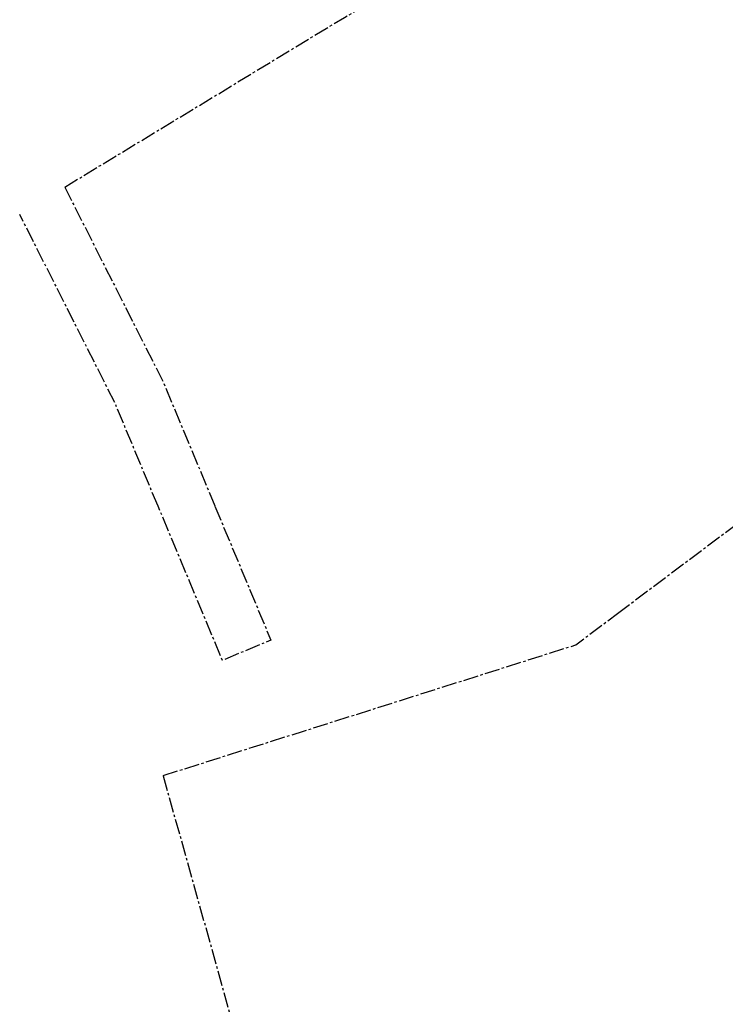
# Model space of a CAD drawing. Header units: metres. Extents: x 189938 to 192675, y 307646 to 311153.
# Tile 45 of 100: x 190886 to 191021, y 309405 to 309593. Entities that reach past the tile are written whole.
import ezdxf

# ---------------------------------------------------------------- set-up
doc = ezdxf.new("R2010")
doc.units = ezdxf.units.M
doc.linetypes.add('1-200 CENTER', pattern=[4.28625, 2.8575, -0.47625, 0.47625, -0.47625])
doc.layers.add('PH-BEST-KADASTRALE-GRENS', color=240, linetype='1-200 CENTER')

msp = doc.modelspace()

# ---------------------------------------------------------------- linework, layer by layer
at = {"layer": 'PH-BEST-KADASTRALE-GRENS'}
msp.add_line((191000, 309479.571), (191023.271, 309497.029), dxfattribs=at)
at = {"layer": 'PH-BEST-KADASTRALE-GRENS', "flags": 128}
for points in [[(190894.745, 309560.78), (190947.979, 309593.09), (191000, 309622.152)], [(190894.745, 309560.78), (190899.366, 309551.629), (190913.413, 309523.816), (190923.35, 309500)], [(190912.514, 309500), (190904.321, 309519.637), (190886.169, 309555.576)], [(190923.35, 309500), (190933.99, 309474.5), (190924.761, 309470.649), (190912.514, 309500)], [(190913.505, 309448.717), (190930.675, 309454.157), (190932.581, 309454.761), (190940.203, 309457.176), (190992.04, 309473.6), (191000, 309479.571)], [(190942.085, 309346.772), (190936.787, 309365.668), (190933.993, 309375.635), (190913.505, 309448.717)]]:
    msp.add_lwpolyline(points, dxfattribs=at)

doc.saveas('drawing.dxf')
